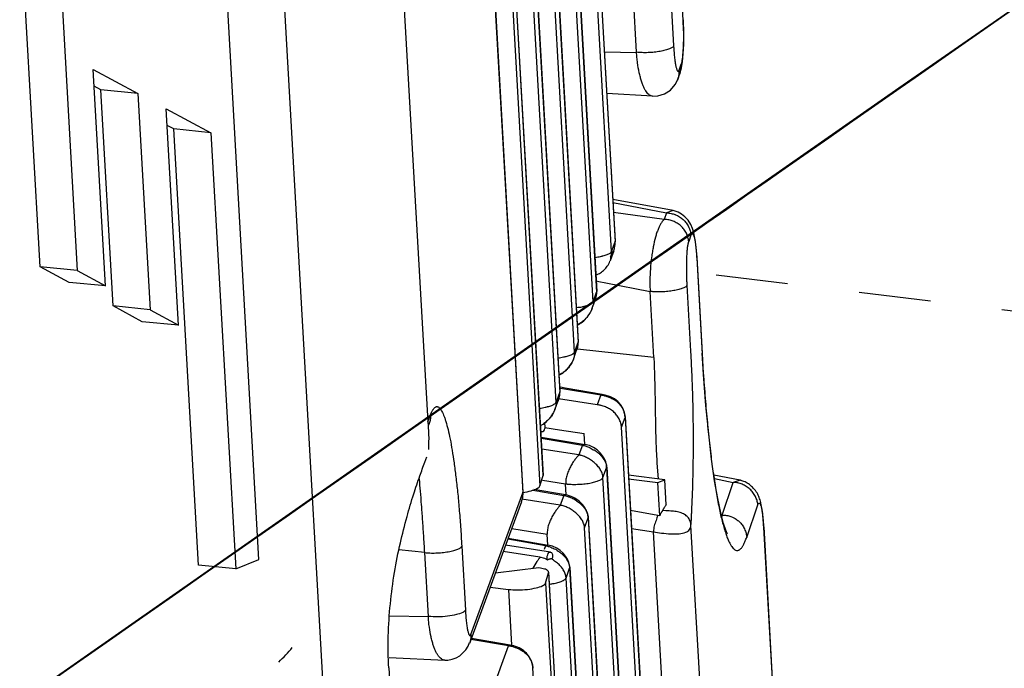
# Model space of a CAD drawing. Header units: inches. Extents: x -4 to 262, y 56 to 231.
# Tile 141 of 162: x 129.48 to 131.13, y 167.7 to 168.78. Entities that reach past the tile are written whole.
import ezdxf

# ---------------------------------------------------------------- set-up
doc = ezdxf.new("R2010")
doc.units = ezdxf.units.IN
doc.header["$LTSCALE"] = 1.2
doc.header["$MEASUREMENT"] = 0
doc.linetypes.add('DASHED', pattern=[0.2, 0.1, -0.1])
doc.layers.get('0').update_dxf_attribs({"linetype": 'CONTINUOUS'})
doc.layers.add('7_ALL_FEATURES', color=7, linetype='CONTINUOUS')

msp = doc.modelspace()

# ---------------------------------------------------------------- linework, layer by layer
at = {"color": 7, "linetype": 'Continuous'}
for p, q in [((129.7304, 172.2279), (129.9996, 167.4831)), ((129.9494, 171.893), (130.1639, 168.1113)), ((130.3737, 168.1267), (130.3721, 168.1239)), ((130.3759, 168.1316), (130.3737, 168.1267)), ((130.1639, 168.1113), (130.1693, 168.1248)), ((130.3528, 168.1058), (130.3539, 168.1063)), ((130.3591, 168.1076), (130.3581, 168.1095)), ((130.3597, 168.1049), (130.3591, 168.1076)), ((130.5461, 168.0426), (130.5479, 168.0162)), ((130.5613, 167.9728), (130.559, 168.0149)), ((130.5507, 167.9549), (130.5476, 168.0103)), ((130.5474, 167.9553), (130.5019, 167.9636)), ((130.5609, 167.963), (130.5552, 167.9633)), ((130.5507, 167.9549), (130.5474, 167.9553)), ((130.3602, 167.9049), (130.3578, 167.8984)), ((130.3506, 167.8859), (130.2899, 167.8954)), ((130.3533, 167.8853), (130.3506, 167.8859)), ((130.357, 167.8842), (130.3533, 167.8853)), ((130.3591, 167.8833), (130.357, 167.8842)), ((130.3613, 167.8822), (130.3591, 167.8833)), ((130.3638, 167.881), (130.3613, 167.8822)), ((130.3652, 167.8818), (130.3638, 167.881)), ((130.371, 167.8827), (130.37, 167.8828)), ((130.3718, 167.8852), (130.371, 167.8827)), ((130.372, 167.8882), (130.3718, 167.8852)), ((130.3801, 167.8758), (130.3772, 167.8781))]:
    msp.add_line(p, q, dxfattribs=at)
at = {"color": 4, "linetype": 'DASHED'}
msp.add_line((131.2404, 168.2834), (130.6141, 168.3593), dxfattribs=at)
at = {"color": 7, "linetype": 'Continuous'}
for points, start_tangent, end_tangent in [([(130.541, 168.2185), (130.5419, 168.1924), (130.5426, 168.1683), (130.543, 168.1464), (130.5433, 168.1265), (130.5436, 168.1085), (130.5439, 168.0923), (130.5443, 168.0778), (130.5449, 168.0647), (130.5455, 168.0531), (130.5461, 168.0426)], (0.045117, -0.998982), (0.062527, -0.998043)), ([(130.3779, 168.1438), (130.3779, 168.1433), (130.378, 168.1431), (130.378, 168.1429), (130.378, 168.1424), (130.378, 168.142), (130.3779, 168.1411), (130.3779, 168.1402), (130.3777, 168.1388)], (0.056642, -0.998395), (-0.134072, -0.990972)), ([(130.3777, 168.1388), (130.3777, 168.1384), (130.3773, 168.1366), (130.3759, 168.1316)], (-0.134072, -0.990972), (-0.347427, -0.937707)), ([(130.3721, 168.1239), (130.3712, 168.1226), (130.3689, 168.1194), (130.3663, 168.1163), (130.3636, 168.1136), (130.3606, 168.111), (130.3572, 168.1086)], (-0.526615, -0.850104), (-0.843072, -0.5378)), ([(130.5555, 167.9637), (130.5551, 167.9629), (130.5549, 167.9624), (130.5546, 167.9619), (130.5542, 167.9615), (130.5538, 167.9611), (130.5534, 167.9605), (130.553, 167.9599), (130.5525, 167.9592), (130.552, 167.9583), (130.5516, 167.9573), (130.5512, 167.9562), (130.5507, 167.9549)], (-0.567614, -0.823295), (-0.326068, -0.945346)), ([(130.5613, 167.9728), (130.5602, 167.9713), (130.5591, 167.9697), (130.5582, 167.9683), (130.5574, 167.9668), (130.5566, 167.9655), (130.5559, 167.9644), (130.5555, 167.9637)], (-0.613586, -0.789628), (-0.566555, -0.824024)), ([(130.6028, 167.9386), (130.6028, 167.9389), (130.6027, 167.9392), (130.6027, 167.9397), (130.6026, 167.9407), (130.6024, 167.9417), (130.6023, 167.9427), (130.6018, 167.9445), (130.6012, 167.9463), (130.5996, 167.9496), (130.5975, 167.9524), (130.595, 167.9549), (130.592, 167.9571), (130.5885, 167.9588), (130.5847, 167.9602), (130.5805, 167.9612), (130.576, 167.9619), (130.5713, 167.9624), (130.5666, 167.9627), (130.5609, 167.963)], (-0.056642, 0.998395), (-0.998952, 0.045769)), ([(130.5474, 167.9553), (130.5445, 167.947), (130.5416, 167.9379), (130.5405, 167.9281)], (-0.311031, -0.9504), (0.056642, -0.998395)), ([(130.3517, 167.8858), (130.346, 167.8785), (130.3393, 167.8672), (130.339, 167.8666)], (-0.678102, -0.734968), (-0.440565, -0.897721)), ([(130.3638, 167.881), (130.3633, 167.8827), (130.3631, 167.8848)], (-0.389196, 0.921155), (-0.015273, 0.999883)), ([(130.37, 167.8828), (130.3689, 167.8828), (130.3678, 167.8826), (130.3665, 167.8823), (130.3652, 167.8818)], (-0.997057, 0.076659), (-0.912224, -0.409691)), ([(130.3772, 167.8781), (130.3737, 167.8805), (130.37, 167.8828)], (-0.801085, 0.59855), (-0.874941, 0.484229)), ([(130.3945, 167.851), (130.3945, 167.8519), (130.3944, 167.8528), (130.3941, 167.8545), (130.3932, 167.8579), (130.39, 167.8645), (130.3879, 167.8676), (130.3855, 167.8705), (130.3829, 167.8733), (130.3801, 167.8758)], (-0.056642, 0.998395), (-0.761885, 0.647712))]:
    msp.add_spline(points, degree=3, dxfattribs=dict(at, start_tangent=start_tangent, end_tangent=end_tangent))
at = {"layer": '7_ALL_FEATURES', "color": 7, "linetype": 'Continuous'}
for p, q in [((130.2077, 173.1455), (130.4763, 168.4114)), ((130.2079, 173.1466), (130.4764, 168.4124)), ((130.4703, 168.395), (130.2017, 173.1292)), ((130.1769, 173.0618), (130.4455, 168.3276)), ((130.1771, 173.0628), (130.4457, 168.3287)), ((130.4395, 168.3113), (130.1709, 173.0455)), ((130.1461, 172.978), (130.4147, 168.2438)), ((130.1463, 172.9791), (130.4149, 168.2449)), ((130.4087, 168.2275), (130.1401, 172.9617)), ((130.0802, 172.8867), (130.3562, 168.022)), ((130.3564, 168.023), (130.0804, 172.8877)), ((130.1153, 172.8943), (130.3839, 168.1601)), ((130.1155, 172.8953), (130.3841, 168.1611)), ((130.3779, 168.1438), (130.1093, 172.8779)), ((130.0752, 172.8694), (130.3511, 168.0048)), ((130.054, 172.7274), (130.3226, 167.9932)), ((130.3228, 167.9943), (130.0542, 172.7284)), ((129.5178, 168.3698), (129.4837, 168.9711)), ((129.5457, 168.9618), (129.5796, 168.3634)), ((130.59, 168.7806), (130.5809, 168.9401)), ((130.5121, 168.7273), (130.5059, 168.8374)), ((130.5676, 168.848), (130.5738, 168.7379)), ((129.8826, 167.8819), (129.83, 168.809)), ((130.5901, 168.7816), (130.59, 168.7806)), ((130.5906, 168.7645), (130.59, 168.7806)), ((130.5909, 168.7589), (130.5901, 168.7816)), ((130.5901, 168.7816), (130.5901, 168.7816)), ((130.4585, 168.7282), (130.5121, 168.7272)), ((130.5888, 168.7119), (130.59, 168.7245)), ((130.583, 168.6973), (130.5867, 168.7073)), ((130.5865, 168.7068), (130.5841, 168.6916)), ((130.5841, 168.6916), (130.587, 168.7014)), ((130.587, 168.7014), (130.5888, 168.7119)), ((129.6267, 168.3381), (129.6062, 168.6986)), ((129.6062, 168.6986), (129.6808, 168.6585)), ((130.5827, 168.6969), (130.5829, 168.6973)), ((130.5828, 168.6971), (130.5828, 168.6919)), ((130.5841, 168.6916), (130.5841, 168.6916)), ((129.619, 168.6649), (129.6078, 168.6709)), ((130.5802, 168.681), (130.5802, 168.681)), ((129.6395, 168.3044), (129.619, 168.6649)), ((129.6808, 168.6585), (129.619, 168.6649)), ((129.6808, 168.6585), (129.7013, 168.298)), ((130.5387, 168.6543), (130.4625, 168.6584)), ((129.7484, 168.2727), (129.7279, 168.6332)), ((129.7279, 168.6332), (129.8025, 168.5931)), ((129.7407, 168.5995), (129.7295, 168.6055)), ((129.782, 167.8722), (129.7407, 168.5995)), ((129.8025, 168.5931), (129.7407, 168.5995)), ((129.8025, 168.5931), (129.8438, 167.8663)), ((130.5732, 168.4633), (130.4725, 168.4821)), ((130.4728, 168.477), (130.5619, 168.4595)), ((130.5582, 168.4488), (130.4737, 168.46)), ((130.5619, 168.4595), (130.5582, 168.4488)), ((130.5731, 168.4633), (130.5619, 168.4595)), ((130.5732, 168.4633), (130.5731, 168.4633)), ((130.6028, 168.4222), (130.5991, 168.4121)), ((130.4703, 168.395), (130.4763, 168.4114)), ((130.4762, 168.4063), (130.4763, 168.4116)), ((130.4763, 168.4114), (130.4764, 168.4118)), ((130.4764, 168.4118), (130.4764, 168.4125)), ((130.6102, 168.4112), (130.6089, 168.4196)), ((130.474, 168.3961), (130.4679, 168.3796)), ((130.4703, 168.395), (130.4679, 168.3797)), ((130.4728, 168.3937), (130.4738, 168.3961)), ((130.6126, 168.3852), (130.6123, 168.3905)), ((130.6126, 168.3851), (130.6124, 168.3841)), ((130.6124, 168.3841), (130.6215, 168.2245)), ((130.6126, 168.3851), (130.6217, 168.2256)), ((129.5664, 168.3436), (129.5178, 168.3698)), ((129.5796, 168.3634), (129.5178, 168.3698)), ((129.5796, 168.3634), (129.6267, 168.3381)), ((129.6267, 168.3381), (129.5664, 168.3436)), ((130.4447, 168.3464), (130.449, 168.3455)), ((130.449, 168.3455), (130.4606, 168.3432)), ((130.4606, 168.3432), (130.5347, 168.3286)), ((130.4395, 168.3113), (130.4455, 168.3276)), ((130.4453, 168.3224), (130.4455, 168.3237)), ((130.4455, 168.3276), (130.4456, 168.3281)), ((130.4456, 168.3281), (130.4457, 168.3287)), ((130.4456, 168.3279), (130.4456, 168.3282)), ((130.541, 168.2185), (130.5347, 168.3286)), ((130.6027, 168.2291), (130.5964, 168.3392)), ((130.4386, 168.3023), (130.4435, 168.3154)), ((130.4443, 168.3177), (130.4453, 168.3225)), ((130.4453, 168.3225), (130.4453, 168.3224)), ((129.6881, 168.2782), (129.6395, 168.3044)), ((129.7013, 168.298), (129.6395, 168.3044)), ((129.7013, 168.298), (129.7484, 168.2727)), ((130.4375, 168.2992), (130.4352, 168.2941)), ((130.4375, 168.2992), (130.4386, 168.3023)), ((129.7484, 168.2727), (129.6881, 168.2782)), ((130.4133, 168.2728), (130.4153, 168.2737)), ((130.4087, 168.2275), (130.4147, 168.2438)), ((130.4146, 168.2394), (130.4148, 168.2435)), ((130.4147, 168.2438), (130.4148, 168.2443)), ((130.4148, 168.2443), (130.4149, 168.2449)), ((130.4148, 168.2435), (130.4148, 168.2441)), ((130.4067, 168.2154), (130.4111, 168.2273)), ((130.4082, 168.2229), (130.4104, 168.2266)), ((130.4087, 168.2275), (130.4086, 168.223)), ((130.4104, 168.2266), (130.4127, 168.2317)), ((130.4111, 168.2273), (130.4127, 168.2317)), ((130.541, 168.2185), (130.4135, 168.2323)), ((130.6215, 168.2245), (130.6217, 168.2255)), ((130.6217, 168.2255), (130.6217, 168.2256)), ((130.4067, 168.2154), (130.4044, 168.2103)), ((130.6215, 168.2245), (130.6234, 168.1925)), ((130.6234, 168.1925), (130.6237, 168.1883)), ((130.3825, 168.189), (130.3845, 168.19)), ((130.3779, 168.1438), (130.3839, 168.1601)), ((130.3839, 168.1601), (130.3841, 168.1606)), ((130.384, 168.1604), (130.384, 168.1607)), ((130.3841, 168.1606), (130.3841, 168.1612)), ((130.3852, 168.1675), (130.4525, 168.1561)), ((130.3933, 168.1675), (130.3855, 168.1689)), ((130.4549, 168.1571), (130.3933, 168.1675)), ((130.3771, 168.1348), (130.3819, 168.1479)), ((130.4465, 168.1396), (130.3822, 168.1499)), ((130.3828, 168.1502), (130.3838, 168.155)), ((130.3838, 168.1549), (130.384, 168.1561)), ((130.3838, 168.155), (130.3838, 168.1549)), ((130.4525, 168.1561), (130.4465, 168.1398)), ((130.4548, 168.1571), (130.4525, 168.1561)), ((130.4809, 168.1452), (130.4754, 168.1495)), ((130.3759, 168.1316), (130.3771, 168.1348)), ((130.4918, 168.1267), (130.489, 168.134)), ((130.493, 168.1206), (130.4918, 168.1267)), ((130.1639, 168.1113), (130.1644, 168.105)), ((130.1667, 168.1089), (130.1675, 168.111)), ((130.4869, 168.1023), (130.4929, 168.1186)), ((130.4929, 168.1186), (130.7615, 163.3845)), ((130.493, 168.1196), (130.493, 168.1195)), ((130.493, 168.1195), (130.493, 168.119)), ((130.4931, 168.1197), (130.7616, 163.3855)), ((130.1644, 168.105), (130.1644, 168.1046)), ((130.1644, 168.1046), (130.1657, 168.0813)), ((130.1658, 168.1064), (130.1668, 168.1089)), ((130.3531, 168.0951), (130.3547, 168.095)), ((130.3539, 168.1063), (130.3563, 168.1076)), ((130.3593, 168.1019), (130.3834, 168.0982)), ((130.3834, 168.0982), (130.4246, 168.0918)), ((130.7555, 163.3681), (130.4869, 168.1023)), ((130.3528, 168.084), (130.4217, 168.0724)), ((130.3531, 168.0859), (130.4264, 168.0735)), ((130.4257, 168.0735), (130.4246, 168.0918)), ((130.4157, 168.0561), (130.354, 168.0657)), ((130.4217, 168.0724), (130.4157, 168.0561)), ((130.4261, 168.0736), (130.4217, 168.0724)), ((130.4515, 168.0597), (130.4465, 168.0644)), ((130.159, 168.0439), (130.1623, 168.0528)), ((130.4561, 168.0186), (130.4621, 168.0349)), ((130.4621, 168.0349), (130.4622, 168.0354)), ((130.4621, 168.0349), (130.7307, 163.3007)), ((130.4623, 168.0359), (130.7309, 163.3018)), ((130.3511, 168.0048), (130.3562, 168.022)), ((130.355, 168.0141), (130.3938, 168.008)), ((130.3562, 168.022), (130.3564, 168.0231)), ((130.7247, 163.2844), (130.4561, 168.0186)), ((130.559, 168.0149), (130.4986, 168.0222)), ((130.4989, 168.0162), (130.5476, 168.0103)), ((130.5476, 168.0103), (130.559, 168.0149)), ((130.6847, 168.014), (130.6409, 168.0226)), ((130.6418, 168.0167), (130.6733, 168.0103)), ((130.6847, 168.014), (130.6733, 168.0103)), ((130.6847, 168.014), (130.6847, 168.014)), ((130.3386, 167.9975), (130.3496, 167.9956)), ((130.3934, 167.9895), (130.341, 167.9984)), ((130.3496, 167.9956), (130.3517, 167.9953)), ((130.3517, 167.9953), (130.391, 167.9886)), ((130.3949, 167.9896), (130.3938, 168.008)), ((130.6549, 167.956), (130.6733, 168.0103)), ((130.2358, 167.7571), (130.3226, 167.9932)), ((130.385, 167.9723), (130.3209, 167.9823)), ((130.3225, 167.9879), (130.3227, 167.9929)), ((130.3227, 167.9937), (130.3226, 167.9943)), ((130.3226, 167.9932), (130.3227, 167.9937)), ((130.3227, 167.9929), (130.3227, 167.9935)), ((130.391, 167.9886), (130.385, 167.9723)), ((130.3933, 167.9895), (130.391, 167.9886)), ((130.3203, 167.978), (130.2336, 167.7421)), ((130.6957, 167.9187), (130.7142, 167.9729)), ((130.4253, 167.9348), (130.4313, 167.9511)), ((130.4307, 167.9563), (130.4314, 167.9522)), ((130.4313, 167.9511), (130.4315, 167.9517)), ((130.4313, 167.9511), (130.6999, 163.2169)), ((130.4314, 167.9522), (130.4314, 167.9521)), ((130.4314, 167.9521), (130.4314, 167.9515)), ((130.4315, 167.9522), (130.7001, 163.218)), ((130.6549, 167.956), (130.6532, 167.9563)), ((130.6549, 167.956), (130.6544, 167.9534)), ((130.7236, 167.9434), (130.7233, 167.9471)), ((130.3039, 167.9335), (130.3631, 167.9242)), ((130.6939, 163.2006), (130.4253, 167.9348)), ((130.5036, 167.9336), (130.5405, 167.9281)), ((130.8243, 164.0344), (130.6028, 167.9386)), ((130.7241, 167.9362), (130.7239, 167.9352)), ((130.7239, 167.9352), (130.7395, 167.6612)), ((130.7241, 167.9362), (130.7396, 167.6623)), ((130.3602, 167.9049), (130.2973, 167.9155)), ((130.298, 167.9173), (130.3649, 167.906)), ((130.3641, 167.906), (130.3631, 167.9242)), ((130.5654, 167.4889), (130.5405, 167.9281)), ((130.1589, 167.8933), (130.116, 167.898)), ((130.2206, 167.904), (130.2267, 167.7975)), ((130.3688, 167.8943), (130.2938, 167.906)), ((130.3645, 167.9061), (130.3602, 167.9049)), ((130.3718, 167.9041), (130.3645, 167.906)), ((130.3789, 167.9009), (130.3718, 167.9041)), ((130.3849, 167.8968), (130.3789, 167.9009)), ((130.3798, 167.8969), (130.3814, 167.8959)), ((130.3899, 167.8922), (130.3849, 167.8968)), ((129.8438, 167.8663), (129.8826, 167.8819)), ((130.165, 167.7869), (130.1589, 167.8933)), ((129.8438, 167.8663), (129.782, 167.8722)), ((130.3493, 167.8678), (130.2767, 167.8593)), ((130.3945, 167.851), (130.4005, 167.8674)), ((130.4003, 167.8708), (130.4006, 167.8678)), ((130.4005, 167.8674), (130.4007, 167.8679)), ((130.4005, 167.8674), (130.6691, 163.1332)), ((130.4007, 167.8684), (130.6693, 163.1342)), ((130.3604, 167.8425), (130.3654, 167.8598)), ((130.3654, 167.8598), (130.3656, 167.8609)), ((130.3654, 167.8598), (130.6414, 162.9951)), ((130.6416, 162.9961), (130.3656, 167.8609)), ((130.6631, 163.1169), (130.3945, 167.851)), ((130.268, 167.8357), (130.2984, 167.832)), ((130.2984, 167.832), (130.3037, 167.739)), ((130.3604, 167.8425), (130.6363, 162.9779)), ((130.1003, 167.788), (130.165, 167.7868)), ((130.2988, 167.738), (130.236, 167.7486)), ((130.3013, 167.7389), (130.2368, 167.75)), ((130.2121, 167.5019), (130.2988, 167.738)), ((130.301, 167.7389), (130.2988, 167.738)), ((130.0998, 167.7186), (130.1924, 167.7141)), ((130.0989, 167.701), (130.1058, 167.5798)), ((130.3368, 167.7125), (130.3359, 167.7147)), ((130.3392, 167.7013), (130.3392, 167.7012)), ((130.3392, 167.7012), (130.3393, 167.7007)), ((130.3392, 167.7005), (130.3393, 167.701)), ((130.608, 162.9674), (130.3394, 167.7015))]:
    msp.add_line(p, q, dxfattribs=at)
for points in [[(130.59, 168.7245), (130.5908, 168.7401), (130.5909, 168.7589)], [(130.5802, 168.681), (130.5815, 168.6844), (130.584, 168.6912), (130.5842, 168.6916)], [(130.5387, 168.6543), (130.5478, 168.6548), (130.5587, 168.658), (130.5685, 168.6644), (130.5763, 168.6735), (130.5802, 168.681)], [(130.5926, 168.4532), (130.587, 168.4576), (130.5813, 168.4606), (130.5763, 168.4625), (130.5731, 168.4633)], [(130.6053, 168.4337), (130.6025, 168.4403), (130.5981, 168.4472), (130.5926, 168.4532)], [(130.6089, 168.4196), (130.6074, 168.4269), (130.6053, 168.4337)], [(130.4765, 168.411), (130.4763, 168.412), (130.4763, 168.4119)], [(130.4763, 168.4075), (130.4764, 168.4088), (130.4765, 168.4099), (130.4765, 168.4108), (130.4765, 168.411)], [(130.6123, 168.3905), (130.6114, 168.4015), (130.6102, 168.4112)], [(130.4441, 168.3561), (130.4448, 168.3563), (130.4466, 168.357), (130.4484, 168.3578), (130.4502, 168.3588), (130.452, 168.3598), (130.4538, 168.361), (130.4555, 168.3623), (130.4572, 168.3638), (130.4589, 168.3654), (130.4606, 168.3672), (130.462, 168.3689), (130.4632, 168.3706), (130.4645, 168.3726), (130.4657, 168.3747), (130.4667, 168.3769), (130.4677, 168.3792)], [(130.4455, 168.3237), (130.4457, 168.3256), (130.4457, 168.3268), (130.4456, 168.3279)], [(130.4428, 168.3135), (130.4433, 168.3147), (130.4443, 168.3177)], [(130.4153, 168.2737), (130.4175, 168.275), (130.4197, 168.2764), (130.4219, 168.278), (130.424, 168.2798), (130.4262, 168.2819), (130.4283, 168.2841), (130.4303, 168.2866), (130.4324, 168.2895), (130.434, 168.2919), (130.4352, 168.2941)], [(130.4147, 168.2408), (130.4149, 168.2422), (130.4149, 168.2433), (130.4149, 168.2437)], [(130.4149, 168.2437), (130.4148, 168.2445), (130.4148, 168.2444)], [(130.6635, 167.9249), (130.6633, 167.9253), (130.6609, 167.9306), (130.657, 167.942), (130.6524, 167.9596), (130.6474, 167.9833), (130.6422, 168.0132), (130.6371, 168.0493), (130.6323, 168.0911), (130.6278, 168.1384), (130.6238, 168.1903), (130.6217, 168.2255)], [(130.3845, 168.19), (130.3867, 168.1912), (130.3889, 168.1926), (130.3911, 168.1943), (130.3933, 168.1961), (130.3954, 168.1981), (130.3975, 168.2003), (130.3995, 168.2028), (130.4016, 168.2057), (130.4032, 168.2082), (130.4044, 168.2103)], [(130.384, 168.1561), (130.3842, 168.158), (130.3842, 168.1592), (130.384, 168.1604)], [(130.3812, 168.1459), (130.3817, 168.1472), (130.3828, 168.1502)], [(130.4754, 168.1495), (130.4686, 168.1532), (130.46, 168.156), (130.4548, 168.1571)], [(130.489, 168.134), (130.4852, 168.1402), (130.4809, 168.1452)], [(130.3709, 168.1221), (130.3725, 168.1246), (130.3737, 168.1267)], [(130.3563, 168.1076), (130.3584, 168.1091), (130.3606, 168.1107), (130.3627, 168.1125)], [(130.3627, 168.1125), (130.3648, 168.1146), (130.3669, 168.1168)], [(130.3669, 168.1168), (130.3689, 168.1193), (130.3709, 168.1221)], [(130.4929, 168.1196), (130.4927, 168.1213), (130.4925, 168.123), (130.4923, 168.1237)], [(130.4465, 168.0644), (130.4405, 168.0684), (130.4334, 168.0716), (130.4261, 168.0735)], [(130.4606, 168.0446), (130.4584, 168.0498), (130.4554, 168.0548), (130.4515, 168.0597)], [(130.4622, 168.0356), (130.4619, 168.0397), (130.4606, 168.0446)], [(130.4623, 168.0352), (130.4622, 168.0355), (130.4622, 168.0356)], [(130.7213, 167.9654), (130.7209, 167.9679), (130.7205, 167.9704), (130.72, 167.9727), (130.7195, 167.9749), (130.719, 167.9771), (130.7185, 167.9791), (130.7179, 167.9811), (130.7173, 167.9831), (130.7166, 167.985), (130.7158, 167.987), (130.7149, 167.9889), (130.714, 167.9909), (130.7129, 167.9928), (130.7116, 167.9948), (130.7103, 167.9967), (130.7088, 167.9986), (130.7072, 168.0004), (130.7056, 168.0022), (130.7039, 168.0038), (130.7021, 168.0053), (130.7004, 168.0067), (130.6985, 168.008), (130.6967, 168.0091), (130.6948, 168.0101), (130.693, 168.0111), (130.6911, 168.0119), (130.6894, 168.0126), (130.6876, 168.0132), (130.6865, 168.0135), (130.6857, 168.0138), (130.6851, 168.0139), (130.6847, 168.014)], [(130.3226, 167.9891), (130.3228, 167.9905), (130.3228, 167.9917), (130.3228, 167.9927), (130.3228, 167.9929)], [(130.3228, 167.9929), (130.3227, 167.9939), (130.3227, 167.9938)], [(130.4, 167.9879), (130.3967, 167.9889), (130.3933, 167.9895)], [(130.4224, 167.9728), (130.4206, 167.9749), (130.4185, 167.977), (130.4164, 167.9789), (130.4141, 167.9807), (130.4116, 167.9825), (130.4089, 167.984), (130.4061, 167.9855), (130.4031, 167.9868), (130.4, 167.9879)], [(130.4256, 167.9684), (130.4241, 167.9706), (130.4224, 167.9728)], [(130.4282, 167.9638), (130.427, 167.9661), (130.4256, 167.9684)], [(130.4314, 167.952), (130.4314, 167.9537), (130.4311, 167.9553), (130.4307, 167.9572), (130.4301, 167.9593), (130.4292, 167.9616), (130.4282, 167.9638)], [(130.7233, 167.9471), (130.723, 167.9506), (130.7227, 167.9538), (130.7224, 167.9569), (130.722, 167.9599), (130.7217, 167.9627), (130.7213, 167.9654)], [(130.4314, 167.9522), (130.4312, 167.9538), (130.4309, 167.9553), (130.4306, 167.9567)], [(130.7241, 167.9359), (130.7239, 167.9397), (130.7236, 167.9434)], [(130.399, 167.8771), (130.3968, 167.8823), (130.3938, 167.8873), (130.3899, 167.8922)], [(130.4006, 167.8681), (130.4003, 167.8722), (130.399, 167.8771)], [(130.4007, 167.8677), (130.4006, 167.868), (130.4006, 167.8681)], [(130.2048, 167.7155), (130.2112, 167.7179), (130.2172, 167.7215), (130.2227, 167.7261), (130.2275, 167.7315), (130.2312, 167.7376), (130.2338, 167.7433)], [(130.3305, 167.7234), (130.3286, 167.7256), (130.3266, 167.7276), (130.3244, 167.7295), (130.322, 167.7313), (130.3193, 167.7329), (130.3165, 167.7344), (130.3136, 167.7357), (130.3104, 167.7368), (130.3072, 167.7378), (130.3037, 167.7385), (130.301, 167.7389)], [(130.3335, 167.7192), (130.3321, 167.7213), (130.3305, 167.7234)], [(130.3359, 167.7147), (130.3347, 167.717), (130.3335, 167.7192)], [(130.1929, 167.7141), (130.1976, 167.7142), (130.2048, 167.7155)], [(130.3393, 167.7012), (130.3392, 167.7027), (130.3391, 167.7044), (130.3388, 167.7062), (130.3383, 167.7081), (130.3376, 167.7102), (130.3368, 167.7125)], [(130.3392, 167.7013), (130.3391, 167.7027), (130.3389, 167.704), (130.3387, 167.7053), (130.3385, 167.706)], [(130.3393, 167.701), (130.3393, 167.7012), (130.3393, 167.7016), (130.3393, 167.702)]]:
    msp.add_lwpolyline(points, dxfattribs=at)
msp.add_ellipse((129.2715, 168.0189), major_axis=(0.7638, -0.0666), ratio=0.668144, start_param=-0.511806, end_param=-0.454665, dxfattribs=at)
for points, start_tangent, end_tangent in [([(130.5867, 168.7073), (130.5887, 168.7164), (130.59, 168.7304), (130.5907, 168.7471), (130.5906, 168.7645)], (0.32224, 0.946658), (-0.022889, 0.999738)), ([(130.5738, 168.7379), (130.573, 168.7366), (130.5715, 168.7353), (130.5694, 168.734), (130.5668, 168.7328), (130.5636, 168.7317), (130.5599, 168.7306), (130.5514, 168.7287), (130.5466, 168.728), (130.5417, 168.7274), (130.5314, 168.7267), (130.5263, 168.7266), (130.5213, 168.7267), (130.5165, 168.7269), (130.5121, 168.7273)], (-0.362594, -0.931947), (-0.994168, 0.107846)), ([(130.5738, 168.7379), (130.574, 168.735), (130.5742, 168.7322), (130.5746, 168.7268), (130.575, 168.7219), (130.5755, 168.7173), (130.5761, 168.7131), (130.5766, 168.7094), (130.5772, 168.7061), (130.5778, 168.7032), (130.5785, 168.7007), (130.5791, 168.6987), (130.5797, 168.6972), (130.5801, 168.6966), (130.5804, 168.6962), (130.5807, 168.6958), (130.581, 168.6957), (130.5813, 168.6956), (130.5816, 168.6957), (130.5819, 168.6959), (130.5822, 168.6962), (130.5825, 168.6966), (130.5827, 168.6969)], (0.052836, -0.998603), (0.442587, 0.896725)), ([(130.5387, 168.6543), (130.5379, 168.6544), (130.5352, 168.6553), (130.5325, 168.657), (130.5298, 168.6596), (130.5273, 168.6631), (130.5249, 168.6676), (130.5226, 168.6729), (130.5204, 168.679), (130.5184, 168.6859), (130.5166, 168.6933), (130.5137, 168.7097), (130.5128, 168.7184), (130.5124, 168.7228), (130.5121, 168.7273)], (-0.998455, 0.055558), (-0.056746, 0.998389)), ([(130.5828, 168.6919), (130.5825, 168.6894), (130.5807, 168.6822), (130.5802, 168.681)], (-0.078255, -0.996933), (-0.375343, -0.926886)), ([(130.5619, 168.4595), (130.5638, 168.4595), (130.5658, 168.4593), (130.5696, 168.4587), (130.5733, 168.4578), (130.5761, 168.4569)], (0.999999, 0.001161), (0.937715, -0.347404)), ([(130.5894, 168.4413), (130.5894, 168.4413), (130.5875, 168.447), (130.5853, 168.4518), (130.583, 168.4558), (130.5805, 168.459), (130.5791, 168.4603), (130.5778, 168.4614), (130.5764, 168.4622), (130.5749, 168.4629), (130.5732, 168.4633)], (-0.293351, 0.956005), (-0.983783, 0.179362)), ([(130.5761, 168.4569), (130.577, 168.4566), (130.5837, 168.4531), (130.5897, 168.4485), (130.5948, 168.4429), (130.5988, 168.4365), (130.5991, 168.4359)], (0.937715, -0.347404), (0.424672, -0.905347)), ([(130.5582, 168.4488), (130.5554, 168.4459), (130.5528, 168.4421), (130.5502, 168.4375), (130.5479, 168.432), (130.5456, 168.4258), (130.5435, 168.4189), (130.5399, 168.4032), (130.5384, 168.3945), (130.5371, 168.3854), (130.5352, 168.3664), (130.5343, 168.3472), (130.5344, 168.3377), (130.5345, 168.3331), (130.5347, 168.3286)], (-0.756829, -0.653613), (0.056539, -0.9984)), ([(130.599, 168.4116), (130.5978, 168.419), (130.5951, 168.4259), (130.5911, 168.4322), (130.5861, 168.4378), (130.5831, 168.4402), (130.58, 168.4423), (130.5733, 168.4458), (130.5697, 168.4471), (130.566, 168.448), (130.5621, 168.4485), (130.5601, 168.4487), (130.5582, 168.4488)], (-0.061335, 0.998117), (-0.999999, -0.001194)), ([(130.5991, 168.4359), (130.6015, 168.4295), (130.6023, 168.4258), (130.6027, 168.422)], (0.424672, -0.905347), (0.05563, -0.998451)), ([(130.6028, 168.4223), (130.603, 168.4227), (130.6033, 168.4233), (130.6037, 168.4238), (130.604, 168.4243), (130.6043, 168.4246), (130.6047, 168.4248), (130.605, 168.4248), (130.6053, 168.4248), (130.6057, 168.4246), (130.606, 168.4242), (130.6064, 168.4237), (130.6067, 168.4231), (130.6074, 168.4216), (130.6075, 168.4214)], (0.402999, 0.9152), (0.342362, -0.939568)), ([(130.4738, 168.3961), (130.474, 168.3966), (130.4751, 168.4004), (130.4759, 168.4042), (130.4762, 168.4063)], (0.343163, 0.939276), (0.100232, 0.994964)), ([(130.5964, 168.3392), (130.5963, 168.3421), (130.5961, 168.345), (130.5959, 168.3509), (130.5957, 168.3624), (130.5957, 168.3734), (130.596, 168.3836), (130.5964, 168.3928), (130.5971, 168.4008), (130.598, 168.407), (130.5985, 168.4095), (130.599, 168.4116), (130.5992, 168.4121)], (-0.060476, 0.99817), (0.289093, 0.957301)), ([(130.6075, 168.4214), (130.6081, 168.4195), (130.6088, 168.4169), (130.6094, 168.4138), (130.6096, 168.4128)], (0.342362, -0.939568), (0.172291, -0.985046)), ([(130.6096, 168.4128), (130.61, 168.4101), (130.6106, 168.406), (130.6116, 168.3961), (130.6121, 168.3904), (130.6123, 168.3873), (130.6124, 168.3841)], (0.172291, -0.985046), (0.051797, -0.998658)), ([(130.4548, 168.3876), (130.4561, 168.3879), (130.4598, 168.3889), (130.4631, 168.3901), (130.4657, 168.3912)], (0.972961, 0.23097), (0.896281, 0.443487)), ([(130.4657, 168.3912), (130.4658, 168.3913), (130.4679, 168.3925), (130.4688, 168.3931), (130.4694, 168.3938), (130.4697, 168.3941), (130.4699, 168.3944), (130.47, 168.3946), (130.4701, 168.3947), (130.4702, 168.3948), (130.4702, 168.3949), (130.4703, 168.395)], (0.896281, 0.443487), (0.349526, 0.936927)), ([(130.4683, 168.3858), (130.4685, 168.386), (130.4707, 168.3894), (130.4728, 168.3937)], (0.59375, 0.80465), (0.400234, 0.916413)), ([(130.4424, 168.3854), (130.4427, 168.3854), (130.4475, 168.3861), (130.452, 168.3869), (130.4548, 168.3876)], (0.992433, 0.12279), (0.972961, 0.23097)), ([(130.4453, 168.3225), (130.4456, 168.3279)], (0.140909, 0.990023), (-0.056642, 0.998395)), ([(130.5964, 168.3392), (130.5956, 168.3379), (130.595, 168.3372), (130.5941, 168.3366), (130.5921, 168.3353), (130.5894, 168.3341), (130.5862, 168.3329), (130.5825, 168.3319), (130.574, 168.33), (130.5693, 168.3293), (130.5643, 168.3287), (130.5541, 168.328), (130.5489, 168.3279), (130.544, 168.328), (130.5392, 168.3282), (130.5369, 168.3284), (130.5347, 168.3286)], (-0.328855, -0.94438), (-0.994138, 0.108122)), ([(130.424, 168.3038), (130.4253, 168.3041), (130.429, 168.3052), (130.4323, 168.3063), (130.4349, 168.3074)], (0.972961, 0.23097), (0.89628, 0.443489)), ([(130.4349, 168.3074), (130.435, 168.3075), (130.4371, 168.3087), (130.438, 168.3094), (130.4387, 168.31), (130.4389, 168.3103), (130.4392, 168.3106), (130.4393, 168.3108), (130.4394, 168.311), (130.4394, 168.311), (130.4394, 168.3111), (130.4395, 168.3113)], (0.89628, 0.443489), (0.349523, 0.936928)), ([(130.4395, 168.3113), (130.4395, 168.3108), (130.4395, 168.3106), (130.4395, 168.3104), (130.4395, 168.31), (130.4395, 168.3095), (130.4395, 168.3086), (130.4394, 168.3077), (130.4392, 168.3059), (130.4392, 168.3059)], (0.056642, -0.998395), (-0.148004, -0.988987)), ([(130.4435, 168.3154), (130.445, 168.3205), (130.4453, 168.3225)], (0.347978, 0.937503), (0.140909, 0.990023)), ([(130.4117, 168.3016), (130.4119, 168.3017), (130.4167, 168.3024), (130.4212, 168.3032), (130.424, 168.3038)], (0.992433, 0.12279), (0.972961, 0.23097)), ([(130.4352, 168.2941), (130.4348, 168.2935), (130.4328, 168.2901), (130.4313, 168.2879)], (-0.470015, -0.882658), (-0.596731, -0.802441)), ([(130.4392, 168.3059), (130.4389, 168.3041), (130.4375, 168.2992)], (-0.148004, -0.988987), (-0.347412, -0.937712)), ([(130.4313, 168.2879), (130.4305, 168.2869), (130.4279, 168.2839), (130.4251, 168.2811), (130.4222, 168.2786), (130.416, 168.2745), (130.4133, 168.2732)], (-0.596731, -0.802441), (-0.924674, -0.380761)), ([(130.4041, 168.2237), (130.4042, 168.2237), (130.4064, 168.225), (130.4072, 168.2256), (130.4079, 168.2262), (130.4082, 168.2266), (130.4084, 168.2269), (130.4085, 168.227), (130.4086, 168.2272), (130.4086, 168.2273), (130.4086, 168.2274), (130.4087, 168.2275)], (0.896279, 0.44349), (0.349521, 0.936928)), ([(130.4127, 168.2317), (130.4142, 168.2368), (130.4146, 168.2394)], (0.347594, 0.937645), (0.116895, 0.993144)), ([(130.541, 168.2185), (130.5415, 168.2184), (130.5431, 168.2183), (130.5441, 168.2182), (130.5452, 168.2181), (130.5474, 168.218), (130.5497, 168.2179), (130.5544, 168.2178), (130.5593, 168.2179), (130.5698, 168.2186), (130.5751, 168.2192), (130.5802, 168.2199), (130.585, 168.2209), (130.5893, 168.2219), (130.5931, 168.2231), (130.5962, 168.2243), (130.5987, 168.2255), (130.6006, 168.2267), (130.6013, 168.2273), (130.6019, 168.2279), (130.6022, 168.2282), (130.6023, 168.2283), (130.6024, 168.2285), (130.6025, 168.2287), (130.6026, 168.229), (130.6026, 168.229), (130.6027, 168.2291)], (0.994153, -0.107985), (0.344958, 0.938618)), ([(130.6028, 167.9386), (130.6028, 167.9396), (130.6029, 167.9405), (130.603, 167.9424), (130.6031, 167.9433), (130.6031, 167.9443), (130.6033, 167.9462), (130.6035, 167.95), (130.6037, 167.9539), (130.6039, 167.9578), (130.6041, 167.9617), (130.6045, 167.9697), (130.6052, 167.986), (130.6058, 168.0028), (130.6066, 168.0378), (130.6069, 168.0743), (130.6067, 168.112), (130.606, 168.1505), (130.6046, 168.1897), (130.6037, 168.2094), (130.6032, 168.2192), (130.6027, 168.2291)], (0.065389, 0.99786), (-0.05732, 0.998356)), ([(130.3809, 168.2179), (130.3811, 168.2179), (130.3859, 168.2186), (130.3904, 168.2194), (130.3933, 168.22)], (0.992433, 0.12279), (0.972961, 0.23097)), ([(130.3933, 168.22), (130.3946, 168.2204), (130.3983, 168.2214), (130.4015, 168.2225), (130.4041, 168.2237)], (0.972961, 0.23097), (0.896279, 0.44349)), ([(130.4044, 168.2103), (130.4041, 168.2097), (130.402, 168.2063), (130.4005, 168.2042)], (-0.470016, -0.882658), (-0.596732, -0.802441)), ([(130.4086, 168.223), (130.4085, 168.2222), (130.4081, 168.2204), (130.4067, 168.2154)], (-0.118274, -0.992981), (-0.347563, -0.937657)), ([(130.4005, 168.2042), (130.3997, 168.2031), (130.3971, 168.2001), (130.3944, 168.1973), (130.3914, 168.1948), (130.3853, 168.1908), (130.3825, 168.1895)], (-0.596732, -0.802441), (-0.924674, -0.38076)), ([(130.6237, 168.1883), (130.6244, 168.178), (130.6261, 168.156), (130.6278, 168.1348), (130.6316, 168.0948), (130.6357, 168.058), (130.6401, 168.0245), (130.6448, 167.9944), (130.6497, 167.9681), (130.6522, 167.9563), (130.6548, 167.9456), (130.6562, 167.9402)], (0.066788, -0.997767), (0.26189, -0.965098)), ([(130.3837, 168.1549), (130.384, 168.1603)], (0.14091, 0.990022), (-0.056642, 0.998395)), ([(130.3733, 168.1399), (130.3734, 168.14), (130.3756, 168.1412), (130.3764, 168.1418), (130.3771, 168.1425), (130.3774, 168.1428), (130.3776, 168.1431), (130.3777, 168.1433), (130.3778, 168.1434), (130.3778, 168.1435), (130.3779, 168.1436), (130.3779, 168.1438)], (0.896279, 0.44349), (0.349521, 0.936929)), ([(130.3819, 168.1479), (130.3834, 168.153), (130.3837, 168.1549)], (0.347956, 0.937511), (0.14091, 0.990022)), ([(130.4525, 168.1561), (130.4589, 168.1548), (130.4613, 168.1541)], (0.98739, -0.158305), (0.957586, -0.288148)), ([(130.4613, 168.1541), (130.4659, 168.1525), (130.4722, 168.1497)], (0.957586, -0.288148), (0.882102, -0.471058)), ([(130.4722, 168.1497), (130.473, 168.1493), (130.4795, 168.1448), (130.4822, 168.1423)], (0.882102, -0.471058), (0.698837, -0.715281)), ([(130.1693, 168.1248), (130.171, 168.1284), (130.1718, 168.13), (130.1726, 168.1314), (130.1743, 168.1337), (130.176, 168.1354), (130.1777, 168.1363), (130.1786, 168.1366), (130.1795, 168.1366), (130.1804, 168.1364), (130.1813, 168.1361), (130.1831, 168.1348), (130.1849, 168.1329), (130.1867, 168.1302), (130.1886, 168.1267), (130.1904, 168.1225), (130.1923, 168.1176), (130.1941, 168.112), (130.1978, 168.0986), (130.2013, 168.0826), (130.2046, 168.064), (130.2078, 168.043), (130.2108, 168.0197), (130.2137, 167.9942), (130.2163, 167.9664), (130.2186, 167.9363), (130.2197, 167.9204), (130.2206, 167.904)], (0.37469, 0.92715), (0.053821, -0.998551)), ([(130.3501, 168.1341), (130.3504, 168.1341), (130.3552, 168.1348), (130.3596, 168.1357), (130.3625, 168.1363)], (0.992433, 0.122789), (0.972961, 0.23097)), ([(130.3625, 168.1363), (130.3638, 168.1366), (130.3675, 168.1376), (130.3707, 168.1388), (130.3733, 168.1399)], (0.972961, 0.23097), (0.896279, 0.44349)), ([(130.4465, 168.1398), (130.4465, 168.1398), (130.4465, 168.1397), (130.4464, 168.1396), (130.4463, 168.1393), (130.4461, 168.139), (130.446, 168.1387), (130.4455, 168.1379), (130.445, 168.1371), (130.4437, 168.1352), (130.4422, 168.1329), (130.4404, 168.1304), (130.4385, 168.1276), (130.4345, 168.1212), (130.4306, 168.1142), (130.4273, 168.1068), (130.4252, 168.0992), (130.4246, 168.0918)], (-0.344964, -0.938616), (0.056642, -0.998395)), ([(130.4869, 168.1023), (130.4865, 168.1058), (130.4857, 168.1093), (130.4829, 168.1163), (130.4789, 168.1227), (130.4735, 168.1284), (130.4704, 168.1308), (130.4671, 168.1328), (130.4601, 168.1362), (130.4531, 168.1385), (130.4514, 168.1389), (130.4497, 168.1393), (130.4481, 168.1396), (130.4473, 168.1397), (130.4469, 168.1398), (130.4465, 168.1398)], (-0.062389, 0.998052), (-0.989597, 0.143866)), ([(130.4822, 168.1423), (130.4849, 168.1393), (130.489, 168.1328), (130.4917, 168.1259), (130.4929, 168.1196)], (0.698837, -0.715281), (0.082052, -0.996628)), ([(130.1675, 168.111), (130.169, 168.1177), (130.1693, 168.1248)], (0.30989, 0.950772), (-0.055101, 0.998481)), ([(130.3521, 168.0968), (130.3546, 168.095), (130.3547, 168.095)], (0.577173, -0.816622), (0.997887, -0.064969)), ([(130.3547, 168.095), (130.3573, 168.0962), (130.3593, 168.1), (130.3596, 168.1013)], (0.997887, -0.064969), (0.165379, 0.98623)), ([(130.3596, 168.1013), (130.3597, 168.1049)], (0.165379, 0.98623), (-0.097825, 0.995204)), ([(130.4246, 168.0918), (130.4246, 168.0918), (130.4252, 168.0917), (130.4257, 168.0916), (130.4268, 168.0915), (130.429, 168.0913), (130.4314, 168.0911), (130.4338, 168.091), (130.4442, 168.0909), (130.4548, 168.0916), (130.46, 168.0922), (130.4648, 168.0929), (130.4734, 168.0948), (130.477, 168.096), (130.4801, 168.0972), (130.4827, 168.0984), (130.4847, 168.0997), (130.4861, 168.101), (130.4869, 168.1023)], (0.990055, -0.140679), (0.340734, 0.94016)), ([(130.1655, 168.0653), (130.166, 168.0747), (130.1658, 168.0809)], (0.144775, 0.989465), (-0.057115, 0.998368)), ([(130.4217, 168.0724), (130.428, 168.0708), (130.4306, 168.0699)], (0.986026, -0.166594), (0.933525, -0.358513)), ([(130.4306, 168.0699), (130.4347, 168.0682), (130.4413, 168.0645), (130.4414, 168.0645)], (0.933525, -0.358513), (0.846635, -0.532173)), ([(130.4414, 168.0645), (130.4476, 168.06), (130.4513, 168.0567)], (0.846635, -0.532173), (0.711273, -0.702916)), ([(130.4157, 168.0561), (130.4156, 168.0559), (130.4155, 168.0558), (130.4153, 168.0555), (130.4148, 168.0549), (130.4142, 168.0542), (130.4135, 168.0535), (130.412, 168.0516), (130.4103, 168.0495), (130.4065, 168.0444), (130.4027, 168.0382), (130.3992, 168.0312), (130.3963, 168.0235), (130.3944, 168.0157), (130.3939, 168.008)], (-0.646615, -0.762816), (0.024676, -0.999695)), ([(130.4561, 168.0186), (130.456, 168.0194), (130.4559, 168.0203), (130.4556, 168.022), (130.4547, 168.0255), (130.4516, 168.032), (130.4495, 168.0351), (130.4471, 168.038), (130.4444, 168.0408), (130.4415, 168.0434), (130.4353, 168.0481), (130.4287, 168.0518), (130.4253, 168.0533), (130.422, 168.0545), (130.4188, 168.0554), (130.418, 168.0556), (130.4173, 168.0558), (130.4165, 168.0559), (130.4161, 168.056), (130.4157, 168.0561)], (-0.056642, 0.998395), (-0.98807, 0.154003)), ([(130.4513, 168.0567), (130.4531, 168.0548), (130.4577, 168.0488), (130.4608, 168.0423), (130.4622, 168.0353)], (0.711273, -0.702916), (0.056642, -0.998395)), ([(130.0989, 167.701), (130.0982, 167.7542), (130.1016, 167.808), (130.1086, 167.8604), (130.1183, 167.9094), (130.1294, 167.9534), (130.1406, 167.9911), (130.1508, 168.0214), (130.159, 168.0439)], (-0.056632, 0.998395), (0.348565, 0.937284)), ([(130.1589, 167.8933), (130.1581, 167.9079), (130.1572, 167.922), (130.1554, 167.9486), (130.1536, 167.9732), (130.1518, 167.9956), (130.15, 168.016), (130.1498, 168.018)], (-0.05938, 0.998235), (-0.093871, 0.995584)), ([(130.3938, 168.008), (130.3939, 168.008), (130.3944, 168.0079), (130.3949, 168.0079), (130.396, 168.0077), (130.3971, 168.0076), (130.3982, 168.0075), (130.403, 168.0072), (130.4081, 168.0071), (130.4134, 168.0072), (130.4241, 168.0078), (130.4341, 168.0092), (130.4385, 168.0101), (130.4426, 168.0111), (130.4462, 168.0122), (130.4493, 168.0134), (130.4519, 168.0147), (130.4539, 168.016), (130.4553, 168.0173), (130.4558, 168.0179), (130.456, 168.0182), (130.4561, 168.0186)], (0.990064, -0.14062), (0.340522, 0.940237)), ([(130.3227, 167.9936), (130.3361, 167.9965)], (0.987103, 0.160088), (0.963424, 0.267981)), ([(130.3361, 167.9965), (130.3469, 168.0007), (130.3511, 168.0048)], (0.963424, 0.267981), (0.28207, 0.959394)), ([(130.7142, 167.9729), (130.7137, 167.9766), (130.7129, 167.9802), (130.7102, 167.9871), (130.7061, 167.9935), (130.701, 167.999), (130.6949, 168.0037), (130.6882, 168.0072), (130.6846, 168.0085), (130.6809, 168.0095), (130.6771, 168.0101), (130.6752, 168.0102), (130.6733, 168.0103)], (-0.057282, 0.998358), (-0.999999, -0.001133)), ([(130.3202, 167.978), (130.3204, 167.9784), (130.3215, 167.9821), (130.3223, 167.9859), (130.3225, 167.9879)], (0.343357, 0.939205), (0.101794, 0.994805)), ([(130.391, 167.9886), (130.3973, 167.987), (130.3998, 167.9861)], (0.986028, -0.166582), (0.933526, -0.358509)), ([(130.3998, 167.9861), (130.4039, 167.9844), (130.4105, 167.9808), (130.4106, 167.9807)], (0.933526, -0.358509), (0.846636, -0.532173)), ([(130.4106, 167.9807), (130.4168, 167.9763), (130.4205, 167.9729)], (0.846636, -0.532173), (0.711272, -0.702916)), ([(130.385, 167.9723), (130.3849, 167.9722), (130.3847, 167.9721), (130.3845, 167.9718), (130.384, 167.9712), (130.3834, 167.9705), (130.3827, 167.9697), (130.3812, 167.9679), (130.3795, 167.9658), (130.3758, 167.9607), (130.3719, 167.9545), (130.3684, 167.9474), (130.3655, 167.9398), (130.3636, 167.9319), (130.3631, 167.9242)], (-0.646619, -0.762813), (0.024676, -0.999695)), ([(130.4253, 167.9348), (130.4253, 167.9357), (130.4252, 167.9365), (130.4249, 167.9383), (130.4239, 167.9417), (130.4208, 167.9482), (130.4187, 167.9513), (130.4163, 167.9543), (130.4136, 167.9571), (130.4108, 167.9597), (130.4045, 167.9643), (130.3979, 167.968), (130.3946, 167.9695), (130.3913, 167.9707), (130.388, 167.9717), (130.3873, 167.9719), (130.3865, 167.972), (130.3857, 167.9722), (130.3853, 167.9722), (130.385, 167.9723)], (-0.056642, 0.998395), (-0.98807, 0.154003)), ([(130.4205, 167.9729), (130.4224, 167.971), (130.4269, 167.9651), (130.43, 167.9585), (130.4307, 167.9563)], (0.711272, -0.702916), (0.241981, -0.970281)), ([(130.7142, 167.9729), (130.7145, 167.9737), (130.7148, 167.9743), (130.7151, 167.9749), (130.7155, 167.9753), (130.7158, 167.9756), (130.7161, 167.9758), (130.7165, 167.9758), (130.7168, 167.9758), (130.7175, 167.9753), (130.7179, 167.9748), (130.7182, 167.9743), (130.7189, 167.9727), (130.7189, 167.9726)], (0.386247, 0.922395), (0.351524, -0.936179)), ([(130.7189, 167.9726), (130.7196, 167.9707), (130.7202, 167.9681), (130.7209, 167.965), (130.721, 167.9643)], (0.351524, -0.936179), (0.175081, -0.984554)), ([(130.721, 167.9643), (130.7215, 167.9614), (130.7221, 167.9573), (130.7223, 167.955), (130.7226, 167.9526), (130.7231, 167.9474), (130.7235, 167.9416), (130.7237, 167.9384), (130.7239, 167.9352)], (0.175081, -0.984554), (0.051914, -0.998652)), ([(130.6549, 167.956), (130.6585, 167.9559), (130.6621, 167.9554), (130.6695, 167.9533), (130.6783, 167.9488)], (0.999999, 0.001191), (0.827978, -0.560761)), ([(130.6783, 167.9488), (130.6829, 167.9452), (130.6881, 167.9394), (130.692, 167.9327), (130.6946, 167.9257), (130.6957, 167.9187)], (0.827978, -0.560761), (0.058523, -0.998286)), ([(130.3631, 167.9242), (130.3631, 167.9242), (130.3636, 167.9242), (130.3641, 167.9241), (130.3652, 167.924), (130.3663, 167.9239), (130.3675, 167.9238), (130.3722, 167.9235), (130.3773, 167.9233), (130.3826, 167.9234), (130.3933, 167.9241), (130.4033, 167.9254), (130.4078, 167.9263), (130.4118, 167.9273), (130.4154, 167.9284), (130.4185, 167.9296), (130.4211, 167.9309), (130.4231, 167.9322), (130.4245, 167.9335), (130.425, 167.9342), (130.4252, 167.9345), (130.4253, 167.9348)], (0.990064, -0.14062), (0.340524, 0.940236)), ([(130.5405, 167.9281), (130.5537, 167.926), (130.569, 167.9246), (130.5832, 167.9249), (130.5942, 167.9272), (130.6006, 167.9318), (130.6028, 167.9386)], (0.981553, -0.191193), (0.072501, 0.997368)), ([(130.6562, 167.9402), (130.6574, 167.9359), (130.6601, 167.9273), (130.6627, 167.9197), (130.6654, 167.9132), (130.6681, 167.9078), (130.6708, 167.9035), (130.6734, 167.9003), (130.6747, 167.8991), (130.676, 167.8981), (130.6786, 167.8971), (130.6799, 167.897), (130.6812, 167.8971), (130.6825, 167.8975), (130.6837, 167.8982), (130.685, 167.8991), (130.6862, 167.9003), (130.6874, 167.9017), (130.6887, 167.9034), (130.6911, 167.9076), (130.6922, 167.91), (130.6934, 167.9127), (130.6945, 167.9156), (130.6957, 167.9187)], (0.26189, -0.965098), (0.330493, 0.943809)), ([(130.1589, 167.8933), (130.1632, 167.893), (130.1676, 167.8927), (130.1773, 167.8927), (130.1878, 167.8934), (130.1982, 167.8948), (130.2029, 167.8957), (130.2073, 167.8968), (130.211, 167.8979), (130.2142, 167.8991), (130.2167, 167.9003), (130.2186, 167.9015), (130.2199, 167.9027), (130.2206, 167.904)], (0.994152, -0.107986), (0.357953, 0.93374)), ([(130.3602, 167.9049), (130.3665, 167.9033), (130.3691, 167.9024)], (0.986028, -0.166582), (0.933526, -0.35851)), ([(130.3691, 167.9024), (130.3731, 167.9006), (130.3797, 167.897), (130.3798, 167.8969)], (0.933526, -0.35851), (0.846634, -0.532176)), ([(130.3631, 167.8848), (130.3639, 167.8897), (130.3661, 167.8933), (130.3688, 167.8943)], (-0.015273, 0.999883), (0.988758, -0.149524)), ([(130.3688, 167.8943), (130.3711, 167.8924)], (0.988758, -0.149524), (0.50449, -0.863417)), ([(130.3711, 167.8924), (130.372, 167.8882)], (0.50449, -0.863417), (0.015273, -0.999883)), ([(130.3814, 167.8959), (130.386, 167.8925), (130.3897, 167.8892)], (0.831227, -0.555934), (0.711271, -0.702918)), ([(130.3897, 167.8892), (130.3916, 167.8872), (130.3961, 167.8813), (130.3992, 167.8748), (130.4003, 167.8708)], (0.711271, -0.702918), (0.17643, -0.984313)), ([(130.3587, 167.8659), (130.3493, 167.8678)], (-0.968703, 0.248221), (-0.991935, 0.126745)), ([(130.3655, 167.8609), (130.3643, 167.8631), (130.3587, 167.8659)], (-0.151715, 0.988424), (-0.968703, 0.248221)), ([(130.3895, 167.8467), (130.3903, 167.8471), (130.3923, 167.8484), (130.3937, 167.8497), (130.3942, 167.8504), (130.3944, 167.8507), (130.3945, 167.851)], (0.891753, 0.452522), (0.340526, 0.940235)), ([(130.2984, 167.832), (130.3137, 167.8312), (130.3302, 167.8321), (130.3449, 167.8347), (130.3557, 167.8383), (130.3604, 167.8425)], (0.992731, -0.120353), (0.281158, 0.959661)), ([(130.3667, 167.8408), (130.3725, 167.8417), (130.377, 167.8425), (130.381, 167.8436), (130.3846, 167.8447), (130.3877, 167.8459), (130.3895, 167.8467)], (0.992267, 0.124121), (0.891753, 0.452522)), ([(130.2267, 167.7975), (130.2223, 167.7935), (130.2117, 167.7899), (130.197, 167.7873), (130.1805, 167.7862), (130.165, 167.7869)], (-0.322882, -0.946439), (-0.997645, 0.068593)), ([(130.1815, 167.7216), (130.1801, 167.7237), (130.1776, 167.7282), (130.1753, 167.7333), (130.1732, 167.7392), (130.1712, 167.7458), (130.1694, 167.7529), (130.1666, 167.7689), (130.1656, 167.7777), (130.1653, 167.7822), (130.165, 167.7869)], (-0.588651, 0.808387), (-0.056623, 0.998396)), ([(130.2267, 167.7975), (130.2268, 167.7946), (130.227, 167.7917), (130.2274, 167.7863), (130.2279, 167.7813), (130.2284, 167.7767), (130.229, 167.7725), (130.2295, 167.7687), (130.2301, 167.7654), (130.2308, 167.7625), (130.2314, 167.7601), (130.232, 167.7581), (130.2327, 167.7567), (130.233, 167.7561), (130.2332, 167.7559)], (0.052794, -0.998605), (0.600386, -0.79971)), ([(130.2332, 167.7559), (130.2333, 167.7557), (130.2337, 167.7554), (130.234, 167.7553), (130.2343, 167.7552), (130.2346, 167.7554), (130.2349, 167.7556), (130.2352, 167.756), (130.2355, 167.7565), (130.2358, 167.7571)], (0.600386, -0.79971), (0.415893, 0.909414)), ([(130.2358, 167.7571), (130.2348, 167.7459), (130.234, 167.7432)], (0.056712, -0.998391), (-0.313311, -0.949651)), ([(130.2988, 167.738), (130.3057, 167.7367), (130.3113, 167.7349)], (0.992209, -0.124582), (0.936406, -0.350918)), ([(130.3113, 167.7349), (130.3128, 167.7343), (130.3197, 167.7309), (130.3249, 167.7273)], (0.936406, -0.350918), (0.782127, -0.623119)), ([(130.1924, 167.7141), (130.191, 167.7143), (130.1882, 167.7153), (130.1854, 167.7173), (130.1827, 167.7201), (130.1815, 167.7216)], (-0.999263, 0.038382), (-0.588651, 0.808387)), ([(130.3249, 167.7273), (130.326, 167.7264), (130.3312, 167.721), (130.3353, 167.7147), (130.338, 167.7079), (130.3392, 167.7013)], (0.782127, -0.623119), (0.078946, -0.996879))]:
    msp.add_spline(points, degree=3, dxfattribs=dict(at, start_tangent=start_tangent, end_tangent=end_tangent))

doc.saveas('drawing.dxf')
